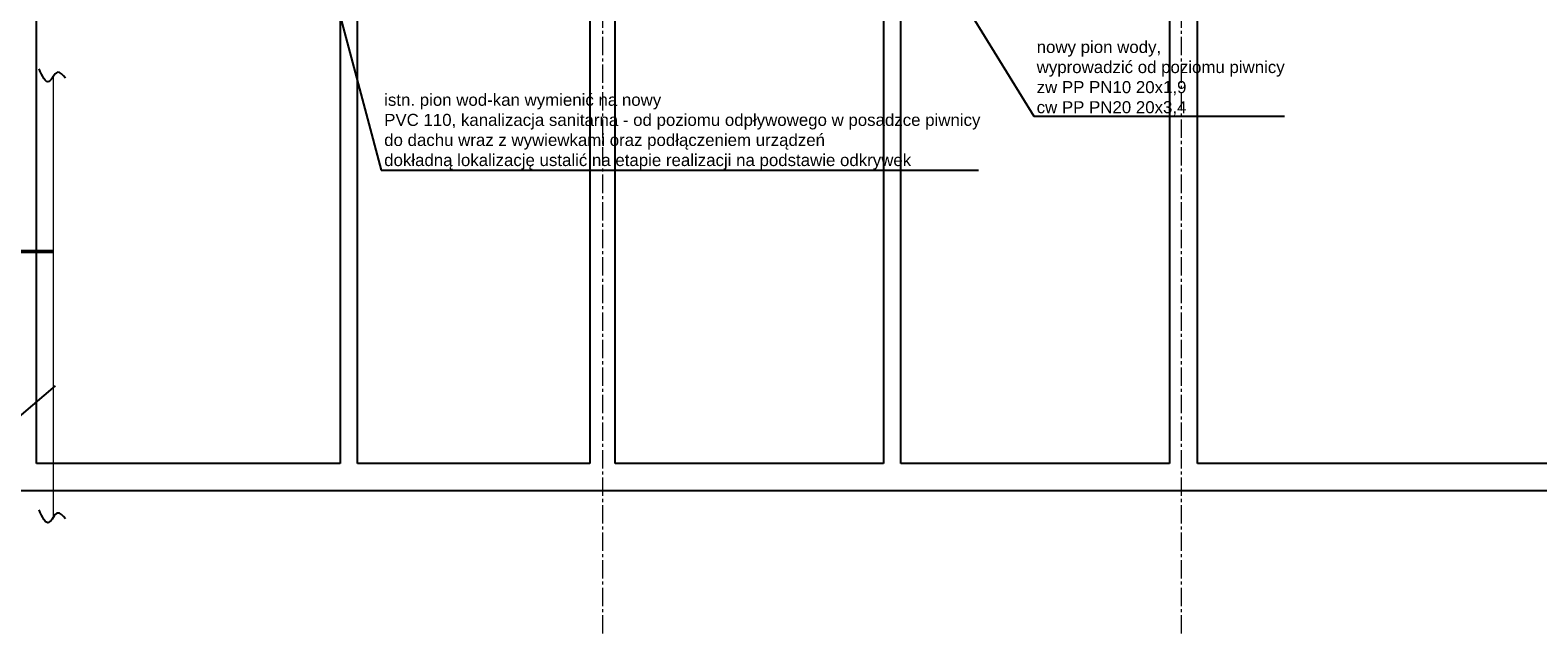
# Model space of a CAD drawing. Header units: millimetres. Extents: x -291747 to 77132, y 46721 to 203932.
# Tile 104 of 110: x 71072 to 72636, y 100539 to 101167. Entities that reach past the tile are written whole.
import ezdxf

# ---------------------------------------------------------------- set-up
doc = ezdxf.new("R2010")
doc.units = ezdxf.units.MM
doc.header["$MEASUREMENT"] = 0
doc.linetypes.add('xreff_LSN_szatnie_PW_rzuty_14$0$CENTER2', pattern=[28.575, 19.05, -3.175, 3.175, -3.175])
for name, color, linetype, lineweight in [('FL-xref', 250, 'Continuous', 9), ('FL_ks_pod stropem', 190, 'Continuous', 50), ('FL_opisy_woda', 7, 'Continuous', 25), ('xreff_LSN_szatnie_PW_rzuty_14$0$A-Wall', 252, 'Continuous', 9), ('xreff_LSN_szatnie_PW_rzuty_14$0$S-Grid-Iden', 8, 'xreff_LSN_szatnie_PW_rzuty_14$0$CENTER2', 9)]:
    doc.layers.add(name, color=color, linetype=linetype, lineweight=lineweight)
doc.styles.get("Standard").update_dxf_attribs({"font": 'arial.ttf'})
doc.dimstyles.get("Standard").update_dxf_attribs({"dimtxt": 0.18, "dimasz": 0.18, "dimexe": 0.18, "dimexo": 0.0625, "dimgap": 0.09, "dimtad": 0, "dimtih": 1, "dimtoh": 1, "dimdec": 4, "dimzin": 0, "dimdsep": 46, "dimtxsty": 'Standard', "dimcen": 0.09, "dimadec": 0, "dimazin": 0, "dimtfac": 1, "dimtdec": 4, "dimtofl": 0, "dimtmove": 0, "dimatfit": 3, "dimfxl": 1, "dimtolj": 1, "dimtzin": 0, "dimarcsym": 0})

# ---------------------------------------------------------------- blocks, each defined once
blk = doc.blocks.new('xreff_LSN_szatnie_PW_rzuty_14')
at = {"layer": 'xreff_LSN_szatnie_PW_rzuty_14$0$A-Wall', "linetype": 'Continuous', "lineweight": 25}
for p, q in [((71078.7, 100717.2), (71078.7, 101254.2)), ((71393.7, 101254.2), (71393.7, 100717.2)), ((71411.7, 100717.2), (71411.7, 101254.2)), ((71652.7, 101254.2), (71652.7, 100717.2)), ((71678.7, 100717.2), (71678.7, 101254.2)), ((71957.2, 101254.2), (71957.2, 100717.2)), ((71975.2, 100717.2), (71975.2, 101254.2)), ((72253.7, 101254.2), (72253.7, 100717.2)), ((72282.7, 100717.2), (72282.7, 101254.2)), ((71393.7, 100717.2), (71078.7, 100717.2)), ((71652.7, 100717.2), (71411.7, 100717.2)), ((71957.2, 100717.2), (71678.7, 100717.2)), ((72253.7, 100717.2), (71975.2, 100717.2)), ((72841.7, 100717.2), (72282.7, 100717.2)), ((70991.2, 100689.2), (71665.7, 100689.2)), ((71665.7, 100689.2), (72855.7, 100689.2))]:
    blk.add_line(p, q, dxfattribs=at)
at = {"layer": 'xreff_LSN_szatnie_PW_rzuty_14$0$S-Grid-Iden'}
for points in [[(71665.7, 102131.2), (71665.7, 100539.2)], [(72265.7, 102131.2), (72265.7, 100539.2)]]:
    blk.add_lwpolyline(points, dxfattribs=at)

msp = doc.modelspace()

# ---------------------------------------------------------------- block references
at = {"layer": 'FL-xref'}
msp.add_blockref('xreff_LSN_szatnie_PW_rzuty_14', (0, 0), dxfattribs=at)

# ---------------------------------------------------------------- next in the draw order: linework, layer by layer
at = {"layer": 'FL_ks_pod stropem', "lineweight": 15}
msp.add_line((71096, 101118.5), (71096, 100661), dxfattribs=at)
at = {"layer": 'FL_ks_pod stropem'}
msp.add_line((70909.9, 100936.9), (71096, 100936.9), dxfattribs=at)
at = {"layer": 'FL_opisy_woda'}
for points in [[(71108.7, 101117), (71100.7, 101123.1), (71091.7, 101113.4), (71081.4, 101126.6)], [(71108.7, 100659.5), (71100.7, 100665.6), (71091.7, 100655.9), (71081.4, 100669.1)]]:
    msp.add_spline(points, degree=3, dxfattribs=at)

# ---------------------------------------------------------------- next in the draw order: texts
at = {"layer": 'FL_opisy_woda', "char_height": 12.5, "attachment_point": 7}
for s, insert in [('nowy pion wody, \\Pwyprowadzić od poziomu piwnicy\\Pzw PP PN10 20x1,9\\Pcw PP PN20 20x3,4\\P', (72115.9, 101078.2)), ('istn. pion wod-kan wymienić na nowy\\PPVC 110, kanalizacja sanitarna - od poziomu odpływowego w posadzce piwnicy\\Pdo dachu wraz z wywiewkami oraz podłączeniem urządzeń\\Pdokładną lokalizację ustalić na etapie realizacji na podstawie odkrywek\\P', (71439.3, 101021.9))]:
    msp.add_mtext(s, dxfattribs=dict(at, insert=insert))

# ---------------------------------------------------------------- next in the draw order: leaders
at = {"layer": 'FL_opisy_woda', "annotation_type": 0, "has_hookline": 1}
for points, hookline_direction, text_width in [([(71376.7, 101245.3), (71436.2, 101021.3), (71438.7, 101021.3)], 0, 616.2), ([(72011.1, 101243), (72112.8, 101077.6), (72115.3, 101077.6)], 0, 256.8), ([(71098, 100797.5), (71015.3, 100727.3), (71012.8, 100727.3)], 1, 358)]:
    msp.add_leader(points, dimstyle='Standard', override={"dimtxt": 2.5, "dimasz": 2.5, "dimexe": 1.25, "dimexo": 0.625, "dimgap": 0.625, "dimtad": 1, "dimtih": 0, "dimtoh": 0, "dimdec": 2, "dimzin": 8, "dimdsep": 44, "dimcen": 2.5, "dimtdec": 2, "dimtofl": 1, "dimldrblk": 'None', "dimtolj": 0, "dimtzin": 8}, dxfattribs=dict(at, hookline_direction=hookline_direction, text_width=text_width))

doc.saveas('drawing.dxf')
